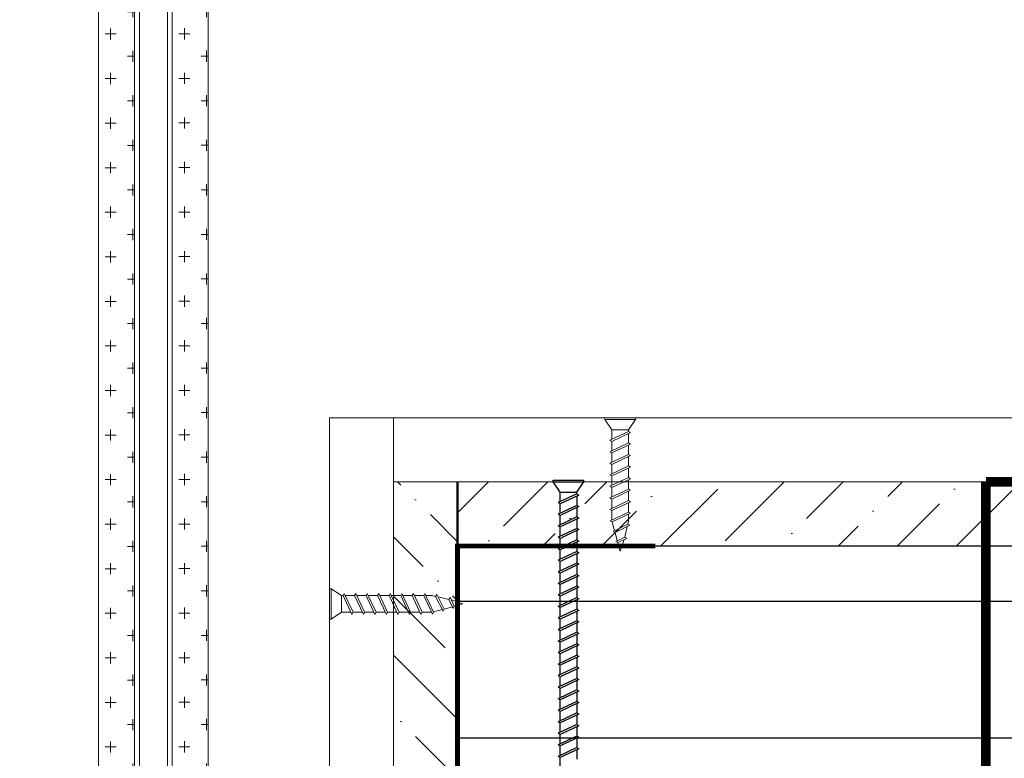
# Model space of a CAD drawing. Header units: millimetres. Extents: x 2030 to 99017, y 1212 to 75656.
# Tile 4 of 72: x 31566 to 34738, y 25380 to 27759. Entities that reach past the tile are written whole.
import ezdxf

# ---------------------------------------------------------------- set-up
doc = ezdxf.new("R2010")
doc.units = ezdxf.units.MM
doc.set_wipeout_variables(frame=1)
doc.linetypes.add('HIDDEN2', pattern=[4.7625, 3.175, -1.5875])
doc.layers.add('01_Техстронг Плита', color=32, linetype='Continuous', lineweight=9)
for name, color, linetype, lineweight, true_color in [('Анкеры и саморезы', 7, 'Continuous', 9, 0x000000), ('траверса', 7, 'Continuous', 9, 0x000000), ('Шпильки', 7, 'Continuous', 9, 0x000000)]:
    doc.layers.add(name, color=color, linetype=linetype, lineweight=lineweight, true_color=true_color)
doc.layers.add('профиль', color=7, linetype='Continuous', true_color=0x000000)

# ---------------------------------------------------------------- blocks, each defined once
blk = doc.blocks.new('*U481')
blk.add_wipeout([(-340.43, 4), (-340.43, -4), (0, -4), (0, 4)])
at = {"ltscale": 40}
for p, q in [((0, 4), (-325.63, 4)), ((0, 3), (-325.63, 3)), ((-325.63, -3), (0, -3)), ((0, -4), (-325.63, -4))]:
    blk.add_line(p, q, dxfattribs=at)
blk = doc.blocks.new('Саморез 4.2Х90')
at = {"color": 7}
for p, q in [((-8.6, 245.3), (-0.1, 268.8)), ((4.6, 251.4), (-0.1, 268.8)), ((-14.3, 218.9), (-9.5, 240.6)), ((-13.7, 243), (4.6, 251.4)), ((-9.5, 240.6), (-13.7, 243)), ((-9.5, 240.6), (8.8, 249)), ((4.6, 251.4), (8.8, 249)), ((10.1, 231.2), (5.6, 247.6)), ((-19.6, 216.2), (10.1, 231.2)), ((-15.5, 213.8), (14.3, 228.8)), ((10.1, 231.2), (14.3, 228.8)), ((16, 209.4), (11.2, 227.3)), ((-21.1, 192), (16.1, 209.5)), ((-15.5, 213.8), (-19.6, 216.2)), ((-17, 207), (-15.5, 213.8)), ((-17, 189.6), (20.3, 207.1)), ((16.1, 209.5), (20.3, 207.1)), ((-17, 189.6), (-21.1, 192)), ((-21.1, 168.7), (16.7, 186.5)), ((-17, 166.3), (20.9, 184.1)), ((16.7, 186.5), (20.9, 184.1)), ((-17, 166.3), (-21.1, 168.7)), ((-21.1, 145.4), (16.7, 163.2)), ((-17, 143), (20.9, 160.8)), ((16.7, 163.2), (20.9, 160.8)), ((-17, 143), (-21.1, 145.4)), ((-21.1, 122), (16.7, 139.8)), ((16.7, 139.8), (20.9, 137.4)), ((-17, 119.6), (-21.1, 122)), ((-17, 119.6), (20.9, 137.4)), ((-21.1, 98.7), (16.7, 116.5)), ((-17, 96.3), (20.9, 114.1)), ((16.7, 116.5), (20.9, 114.1)), ((-17, 96.3), (-21.1, 98.7)), ((-21.1, 75.4), (16.7, 93.2)), ((-17, 73), (20.9, 90.8)), ((16.7, 93.2), (20.9, 90.8)), ((-17, 73), (-21.1, 75.4)), ((-21.1, 52), (16.7, 69.8)), ((-17, 49.6), (20.9, 67.4)), ((16.7, 69.8), (20.9, 67.4)), ((-17, 49.6), (-21.1, 52)), ((-21.1, 28.7), (16.7, 46.5)), ((-17, 26.3), (20.9, 44.1)), ((16.7, 46.5), (20.9, 44.1)), ((-17, 23), (-31.1, 2)), ((-17, 26.3), (-21.1, 28.7)), ((16.7, 23), (-17, 23)), ((16.7, 23), (30.8, 2)), ((30.8, 2), (-31.1, 2)), ((-31.1, 2), (-31.1, -1.2)), ((30.8, 2), (30.8, -1.2)), ((30.8, -1.2), (-31.1, -1.2))]:
    blk.add_line(p, q, dxfattribs=at)
for points in [[(-17, 194), (-17, 207)], [(16.7, 205.4), (16.7, 186.5)], [(-17, 170.7), (-17, 189.6)], [(16.7, 182.1), (16.7, 163.2)], [(-17, 147.3), (-17, 166.3)], [(-17, 124), (-17, 143)], [(16.7, 158.8), (16.7, 139.8)], [(-17, 100.7), (-17, 119.6)], [(16.7, 135.5), (16.7, 116.5)], [(16.7, 112.1), (16.7, 93.2)], [(-17, 77.3), (-17, 96.3)], [(16.7, 88.8), (16.7, 69.8)], [(-17, 54), (-17, 73)], [(16.7, 65.5), (16.7, 46.5)], [(-17, 30.7), (-17, 49.6)], [(16.7, 42.1), (16.7, 23.2)], [(16.7, 42.1), (16.7, 23.2)]]:
    blk.add_lwpolyline(points, dxfattribs=at)
blk.add_lwpolyline([(-17, 26.3), (-17, 23)])

msp = doc.modelspace()

# ---------------------------------------------------------------- hatches: boundary and pattern name
at = {"layer": '01_Техстронг Плита', "ltscale": 4}
h = msp.add_hatch(dxfattribs=at)
h.set_pattern_fill('ANSI36', color=32, scale=42.429359, angle=-90, style=0)
h.set_pattern_definition([(315, (-252476.25, 187886.9), (261.95573, -71.44247), [336.78304, -67.35661, 0, -67.35661])])
h.paths.add_polyline_path([(32976.706, 25061.971), (32770.187, 25061.971), (32770.187, 26270.633), (32976.706, 26270.633)])
h = msp.add_hatch(dxfattribs=at)
h.set_pattern_fill('ANSI36', color=32, scale=42.429359, angle=-180, style=0)
h.set_pattern_definition([(225, (202300.3, 311517.07), (-71.44247, -261.95573), [336.78304, -67.35661, 0, -67.35661])])
h.paths.add_polyline_path([(32976.706, 26064.114), (32976.706, 26270.633), (38165.357, 26270.633), (38165.357, 26064.114)])

# ---------------------------------------------------------------- linework, layer by layer
at = {"color": 7}
for p, q in [((33284.457, 26275.726), (33382.989, 26275.726)), ((33284.457, 26270.633), (33284.457, 26275.726)), ((33284.457, 26270.633), (33382.989, 26270.633)), ((33306.932, 26237.21), (33284.457, 26270.633)), ((33360.515, 26237.21), (33382.989, 26270.633)), ((33382.989, 26270.633), (33382.989, 26275.726)), ((33360.515, 26231.927), (33300.3, 26203.595)), ((33306.932, 26237.21), (33360.515, 26237.21)), ((33367.146, 26228.098), (33306.932, 26199.766)), ((33360.515, 26231.927), (33367.146, 26228.098)), ((33306.932, 26199.766), (33300.3, 26203.595)), ((33360.515, 26194.79), (33300.3, 26166.458)), ((33367.146, 26190.962), (33306.932, 26162.629)), ((33360.515, 26194.79), (33367.146, 26190.962)), ((33306.932, 26162.629), (33300.3, 26166.458)), ((33360.515, 26157.654), (33300.3, 26129.321)), ((33367.146, 26153.825), (33306.932, 26125.492)), ((33360.515, 26157.654), (33367.146, 26153.825)), ((33306.932, 26125.492), (33300.3, 26129.321)), ((33360.515, 26120.517), (33300.3, 26092.184)), ((33367.146, 26116.688), (33306.932, 26088.356)), ((33360.515, 26120.517), (33367.146, 26116.688)), ((33306.932, 26088.356), (33300.3, 26092.184)), ((33360.515, 26083.38), (33300.3, 26055.048)), ((33360.515, 26083.38), (33367.146, 26079.552)), ((33306.932, 26051.219), (33300.3, 26055.048)), ((33367.146, 26079.552), (33306.932, 26051.219)), ((33360.515, 26046.244), (33300.3, 26017.911)), ((33306.932, 26014.082), (33300.3, 26017.911)), ((33367.146, 26042.415), (33306.932, 26014.082)), ((33360.515, 26046.244), (33367.146, 26042.415)), ((33360.515, 26009.107), (33300.3, 25980.774)), ((33367.146, 26005.278), (33306.932, 25976.946)), ((33360.515, 26009.107), (33367.146, 26005.278)), ((33306.932, 25976.946), (33300.3, 25980.774)), ((33360.515, 25971.97), (33300.3, 25943.638)), ((33367.146, 25968.142), (33306.932, 25939.809)), ((33360.515, 25971.97), (33367.146, 25968.142)), ((33306.932, 25939.809), (33300.3, 25943.638)), ((33360.515, 25934.834), (33300.3, 25906.501)), ((33367.146, 25931.005), (33306.932, 25902.672)), ((33360.515, 25934.834), (33367.146, 25931.005)), ((33306.932, 25902.672), (33300.3, 25906.501)), ((33360.515, 25897.697), (33300.3, 25869.364)), ((33367.146, 25893.868), (33306.932, 25865.536)), ((33360.515, 25897.697), (33367.146, 25893.868)), ((33306.932, 25865.536), (33300.3, 25869.364)), ((33360.515, 25860.56), (33300.3, 25832.228)), ((33360.515, 25860.56), (33367.146, 25856.732)), ((33306.932, 25828.399), (33300.3, 25832.228)), ((33367.146, 25856.732), (33306.932, 25828.399)), ((33360.515, 25823.424), (33300.3, 25795.091)), ((33306.932, 25791.262), (33300.3, 25795.091)), ((33367.146, 25819.595), (33306.932, 25791.262)), ((33360.515, 25823.424), (33367.146, 25819.595)), ((33360.515, 25786.287), (33300.3, 25757.954)), ((33367.146, 25782.458), (33306.932, 25754.126)), ((33360.515, 25786.287), (33367.146, 25782.458)), ((33306.932, 25754.126), (33300.3, 25757.954)), ((33360.515, 25749.15), (33300.3, 25720.818)), ((33367.146, 25745.322), (33306.932, 25716.989)), ((33360.515, 25749.15), (33367.146, 25745.322)), ((33306.932, 25716.989), (33300.3, 25720.818)), ((33360.515, 25712.014), (33300.3, 25683.681)), ((33367.146, 25708.185), (33306.932, 25679.852)), ((33360.515, 25712.014), (33367.146, 25708.185)), ((33306.932, 25679.852), (33300.3, 25683.681)), ((33360.515, 25674.877), (33300.3, 25646.544)), ((33367.146, 25671.048), (33306.932, 25642.716)), ((33360.515, 25674.877), (33367.146, 25671.048)), ((33306.932, 25642.716), (33300.3, 25646.544)), ((33360.515, 25637.74), (33300.3, 25609.408)), ((33360.515, 25637.74), (33367.146, 25633.912)), ((33306.932, 25605.579), (33300.3, 25609.408)), ((33367.146, 25633.912), (33306.932, 25605.579)), ((33360.515, 25600.604), (33300.3, 25572.271)), ((33306.932, 25568.442), (33300.3, 25572.271)), ((33367.146, 25596.775), (33306.932, 25568.442)), ((33360.515, 25600.604), (33367.146, 25596.775)), ((33360.515, 25563.467), (33300.3, 25535.134)), ((33367.146, 25559.638), (33306.932, 25531.306)), ((33360.515, 25563.467), (33367.146, 25559.638)), ((33306.932, 25531.306), (33300.3, 25535.134)), ((33360.515, 25526.33), (33300.3, 25497.998)), ((33367.146, 25522.502), (33306.932, 25494.169)), ((33360.515, 25526.33), (33367.146, 25522.502)), ((33306.932, 25494.169), (33300.3, 25497.998)), ((33360.515, 25489.194), (33300.3, 25460.861)), ((33367.146, 25485.365), (33306.932, 25457.032)), ((33360.515, 25489.194), (33367.146, 25485.365)), ((33306.932, 25457.032), (33300.3, 25460.861)), ((33360.515, 25452.057), (33300.3, 25423.724)), ((33367.146, 25448.228), (33306.932, 25419.896)), ((33360.515, 25452.057), (33367.146, 25448.228)), ((33306.932, 25419.896), (33300.3, 25423.724)), ((33360.515, 25414.92), (33300.3, 25386.588)), ((33360.515, 25414.92), (33367.146, 25411.092)), ((33306.932, 25382.759), (33300.3, 25386.588)), ((33367.146, 25411.092), (33306.932, 25382.759))]:
    msp.add_line(p, q, dxfattribs=at)
at = {"color": 1, "lineweight": 50}
msp.add_lwpolyline([(32976.706, 26064.114), (32976.706, 26270.633)], dxfattribs=at)
at = {"color": 7}
for points in [[(33306.932, 26206.715), (33306.932, 26236.902)], [(33306.932, 26206.715), (33306.932, 26236.902)], [(33360.515, 26224.978), (33360.515, 26194.79)], [(33306.932, 26169.578), (33306.932, 26199.766)], [(33360.515, 26187.841), (33360.515, 26157.654)], [(33306.932, 26132.441), (33306.932, 26162.629)], [(33360.515, 26150.705), (33360.515, 26120.517)], [(33306.932, 26095.305), (33306.932, 26125.492)], [(33360.515, 26113.568), (33360.515, 26083.38)], [(33306.932, 26058.168), (33306.932, 26088.356)], [(33306.932, 26021.031), (33306.932, 26051.219)], [(33360.515, 26076.431), (33360.515, 26046.244)], [(33360.515, 26039.295), (33360.515, 26009.107)], [(33306.932, 25983.895), (33306.932, 26014.082)], [(33360.515, 26002.158), (33360.515, 25971.97)], [(33306.932, 25946.758), (33306.932, 25976.946)], [(33360.515, 25965.021), (33360.515, 25934.834)], [(33306.932, 25909.621), (33306.932, 25939.809)], [(33360.515, 25927.885), (33360.515, 25897.697)], [(33306.932, 25872.485), (33306.932, 25902.672)], [(33360.515, 25890.748), (33360.515, 25860.56)], [(33306.932, 25835.348), (33306.932, 25865.536)], [(33306.932, 25798.211), (33306.932, 25828.399)], [(33360.515, 25853.611), (33360.515, 25823.424)], [(33360.515, 25816.475), (33360.515, 25786.287)], [(33306.932, 25761.075), (33306.932, 25791.262)], [(33360.515, 25779.338), (33360.515, 25749.15)], [(33306.932, 25723.938), (33306.932, 25754.126)], [(33360.515, 25742.201), (33360.515, 25712.014)], [(33306.932, 25686.801), (33306.932, 25716.989)], [(33360.515, 25705.065), (33360.515, 25674.877)], [(33306.932, 25649.665), (33306.932, 25679.852)], [(33360.515, 25667.928), (33360.515, 25637.74)], [(33306.932, 25612.528), (33306.932, 25642.716)], [(33306.932, 25575.391), (33306.932, 25605.579)], [(33360.515, 25630.791), (33360.515, 25600.604)], [(33360.515, 25593.655), (33360.515, 25563.467)], [(33306.932, 25538.255), (33306.932, 25568.442)], [(33360.515, 25556.518), (33360.515, 25526.33)], [(33306.932, 25501.118), (33306.932, 25531.306)], [(33360.515, 25519.381), (33360.515, 25489.194)], [(33306.932, 25463.981), (33306.932, 25494.169)], [(33360.515, 25482.245), (33360.515, 25452.057)], [(33306.932, 25426.845), (33306.932, 25457.032)], [(33360.515, 25445.108), (33360.515, 25414.92)], [(33306.932, 25389.708), (33306.932, 25419.896)], [(33306.932, 25352.571), (33306.932, 25382.759)], [(33360.515, 25407.971), (33360.515, 25377.784)]]:
    msp.add_lwpolyline(points, dxfattribs=at)
msp.add_lwpolyline([(33360.515, 26231.927), (33360.515, 26237.21)])
at = {"color": 7, "lineweight": 50, "const_width": 15.916}
msp.add_lwpolyline([(33613.335, 25268.328), (32976.706, 25268.328), (32976.706, 26064.114), (33613.335, 26064.114)], dxfattribs=at)
at = {"layer": '01_Техстронг Плита', "color": 5, "ltscale": 4}
for points in [[(32770.187, 23056.53), (32563.668, 23056.53), (32563.668, 26476.415), (32770.187, 26476.415)], [(32770.187, 26270.633), (32770.187, 26477.152), (38371.876, 26477.152), (38371.876, 26270.633)]]:
    msp.add_lwpolyline(points, close=True, dxfattribs=at)
at = {"layer": '01_Техстронг Плита', "color": 32, "ltscale": 4}
for points in [[(32976.706, 25061.971), (32770.187, 25061.971), (32770.187, 26270.633), (32976.706, 26270.633)], [(32976.706, 26064.114), (32976.706, 26270.633), (38165.357, 26270.633), (38165.357, 26064.114)]]:
    msp.add_lwpolyline(points, close=True, dxfattribs=at)
at = {"layer": 'профиль', "color": 7, "ltscale": 4}
msp.add_lwpolyline([(38165.357, 26064.114), (38165.357, 25268.328), (32976.603, 25268.328), (32976.727, 26064.114)], close=True, dxfattribs=at)
at = {"layer": 'профиль'}
for points in [[(32976.355, 25885.858), (38165.357, 25885.858)], [(32976.355, 25446.472), (38165.357, 25446.472)]]:
    msp.add_lwpolyline(points, dxfattribs=at)
at = {"layer": 'траверса', "color": 253, "linetype": 'HIDDEN2', "lineweight": 50, "ltscale": 30, "const_width": 31.831, "elevation": 31.831}
msp.add_lwpolyline([(34678.951, 26270.633), (34678.951, 25062.887)], dxfattribs=at)
at = {"layer": 'траверса', "color": 253, "linetype": 'HIDDEN2', "lineweight": 50, "ltscale": 30, "const_width": 31.831}
msp.add_lwpolyline([(36270.522, 25062.887), (36270.522, 26270.633), (34678.951, 26270.633)], dxfattribs=at)

# ---------------------------------------------------------------- block references
at = {"layer": 'Анкеры и саморезы', "xscale": 1.59157149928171, "yscale": 1.59157149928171, "zscale": 1.59157149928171}
for p, rotation in [((33500.156, 26474.999), 180), ((32565.629, 25877.077), 270)]:
    msp.add_blockref('Саморез 4.2Х90', p, dxfattribs=dict(at, rotation=rotation))
at = {"layer": 'Шпильки', "xscale": 15.09993523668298, "yscale": 15.09993523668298, "zscale": 15.09993523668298, "rotation": 90}
msp.add_blockref('*U481', (31996.456, 27973.578), dxfattribs=at)

# ---------------------------------------------------------------- next in the draw order: hatches: boundary and pattern name
at = {"layer": 'Шпильки'}
h = msp.add_hatch(dxfattribs=at)
h.set_pattern_fill('CROSS', color=102, scale=11.300158)
h.set_pattern_definition([(0, (-524914.09, -250772.07), (71.756001, 71.756001), [35.878, -107.634002]), (90, (-524896.15, -250790.01), (-71.756001, 71.756001), [35.878, -107.634002])])
h.paths.add_polyline_path([(31819.287, 23056.55), (31935.527, 23056.55), (31935.526, 27973.231), (31819.287, 27973.231)])
h = msp.add_hatch(dxfattribs=at)
h.set_pattern_fill('CROSS', color=102, scale=11.300158)
h.set_pattern_definition([(0, (-524676.59, -250771.65), (71.756001, 71.756001), [35.878, -107.634002]), (90, (-524658.654, -250789.59), (-71.756001, 71.756001), [35.878, -107.634002])])
h.paths.add_polyline_path([(32056.784, 23056.55), (32173.023, 23056.55), (32173.095, 27973.132), (32056.856, 27973.132)])

# ---------------------------------------------------------------- next in the draw order: linework, layer by layer
at = {"layer": 'Шпильки', "color": 102, "ltscale": 4}
for points in [[(31819.287, 27973.231), (31935.526, 27973.231), (31935.527, 23056.55), (31819.287, 23056.55)], [(32056.856, 27973.132), (32173.095, 27973.132), (32173.023, 23056.55), (32056.784, 23056.55)]]:
    msp.add_lwpolyline(points, close=True, dxfattribs=at)

doc.saveas('drawing.dxf')
